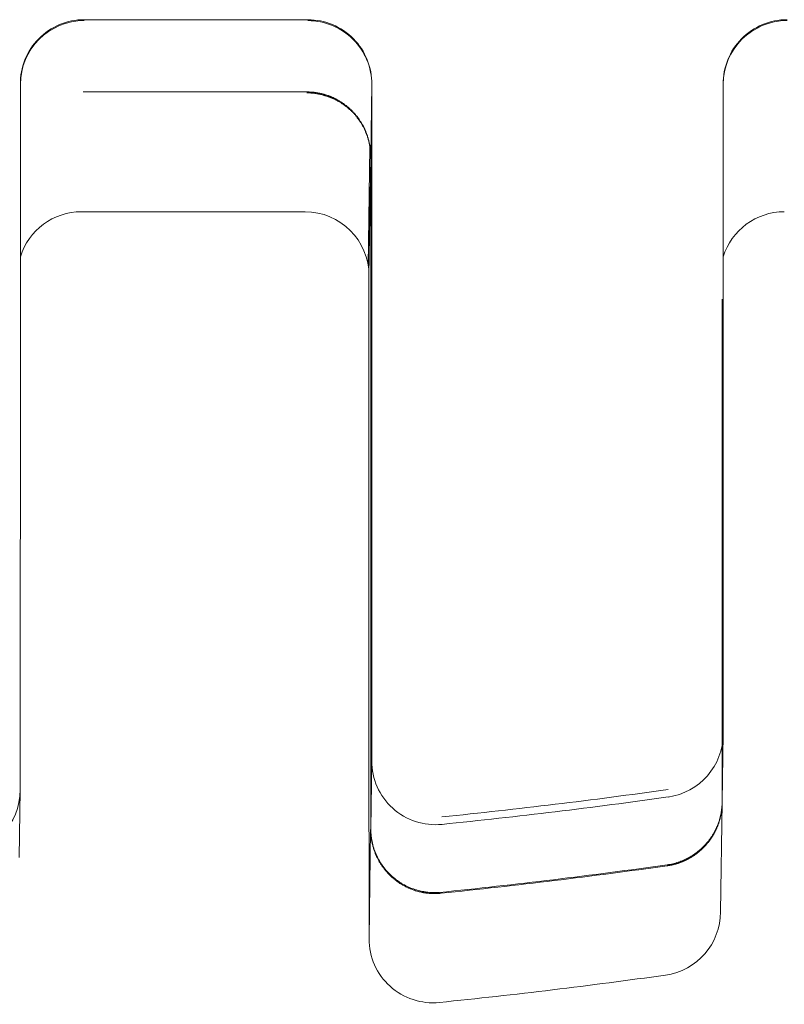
# Model space of a CAD drawing. Header units: millimetres. Extents: x 25069 to 61396, y 8621 to 21558.
# Tile 119 of 256: x 33122 to 33134, y 11340 to 11355. Entities that reach past the tile are written whole.
import ezdxf

# ---------------------------------------------------------------- set-up
doc = ezdxf.new("R2010")
doc.units = ezdxf.units.MM
doc.layers.add('10', color=7, linetype='Continuous')

msp = doc.modelspace()

# ---------------------------------------------------------------- linework, layer by layer
at = {"layer": '10', "color": 7, "linetype": 'Continuous', "lineweight": 13}
for p, q in [((33122.943, 11355.324), (33126.443, 11355.324)), ((33121.943, 11350.369), (33121.943, 11354.309)), ((33127.443, 11354.31), (33127.443, 11350.859)), ((33132.943, 11351.318), (33132.943, 11354.309)), ((33127.387, 11351.472), (33127.414, 11353.328))]:
    msp.add_line(p, q, dxfattribs=at)
at = {"layer": '10', "color": 7, "linetype": 'Continuous', "lineweight": 18}
for p, q in [((33121.943, 11354.309), (33121.943, 11350.369)), ((33127.443, 11354.309), (33127.426, 11353.187)), ((33132.943, 11354.309), (33132.943, 11351.318)), ((33122.926, 11354.192), (33126.426, 11354.192)), ((33127.426, 11353.172), (33127.399, 11351.316)), ((33127.426, 11353.187), (33127.426, 11342.657)), ((33122.899, 11352.315), (33126.399, 11352.315)), ((33127.399, 11351.316), (33127.399, 11347.865)), ((33132.926, 11350.946), (33132.925, 11343.067)), ((33132.941, 11344.142), (33132.926, 11343.082)), ((33127.426, 11342.657), (33127.441, 11343.718)), ((33121.941, 11343.266), (33121.926, 11342.203)), ((33132.925, 11343.067), (33132.9, 11341.353)), ((33127.4, 11340.929), (33127.425, 11342.642))]:
    msp.add_line(p, q, dxfattribs=at)
at = {"layer": '10', "color": 7, "linetype": 'Continuous', "lineweight": 13}
for centre, major_axis, start_param, end_param in [((33122.943, 11354.324), (1, -0.015), 1.585589, 3.170807), ((33126.443, 11354.324), (1, -0.015), 0.000224, 1.585589), ((33133.943, 11354.324), (1, -0.015), 1.585589, 3.170813), ((33119.192, 11434.857), (-92.49, 1.351), 1.686647, 1.725175)]:
    msp.add_ellipse(centre, major_axis=major_axis, ratio=0.999893, start_param=start_param, end_param=end_param, dxfattribs=at)
at = {"layer": '10', "color": 7, "linetype": 'Continuous', "lineweight": 18}
for centre, major_axis, start_param, end_param in [((33122.943, 11354.309), (-1, 0.015), 4.727002, 6.297798), ((33126.443, 11354.309), (-1, 0.015), 3.156205, 4.727002), ((33133.943, 11354.309), (-1, 0.015), 4.727002, 6.297798), ((33122.899, 11351.316), (1, -0.015), 1.585409, 2.859276), ((33126.399, 11351.316), (1, -0.015), 0.014613, 1.585409), ((33133.899, 11351.316), (1, -0.015), 1.585409, 2.859276), ((33131.941, 11344.142), (-1, 0.015), 1.725208, 3.156205), ((33128.441, 11343.718), (1, -0.015), 3.156205, 4.828268), ((33120.941, 11343.266), (-1, 0.015), 1.604536, 3.156205), ((33119.191, 11434.74), (92.49, -1.351), 4.828268, 4.866801), ((33131.9, 11341.353), (1, -0.015), 4.866801, 6.297798), ((33128.4, 11340.929), (-1, 0.015), 0.014613, 1.686675), ((33119.15, 11431.951), (-92.49, 1.351), 1.686675, 1.725208)]:
    msp.add_ellipse(centre, major_axis=major_axis, ratio=0.999893, start_param=start_param, end_param=end_param, dxfattribs=at)
for points, knots in [([(33126.426, 11354.192), (33126.431, 11354.192), (33126.441, 11354.192), (33126.456, 11354.192), (33126.472, 11354.191), (33126.487, 11354.191), (33126.503, 11354.19), (33126.518, 11354.188), (33126.534, 11354.187), (33126.55, 11354.185), (33126.566, 11354.183), (33126.582, 11354.18), (33126.599, 11354.177), (33126.615, 11354.174), (33126.632, 11354.171), (33126.648, 11354.167), (33126.665, 11354.163), (33126.682, 11354.159), (33126.699, 11354.154), (33126.716, 11354.149), (33126.733, 11354.144), (33126.75, 11354.138), (33126.767, 11354.132), (33126.784, 11354.126), (33126.801, 11354.119), (33126.819, 11354.112), (33126.836, 11354.104), (33126.853, 11354.096), (33126.87, 11354.088), (33126.888, 11354.079), (33126.905, 11354.07), (33126.922, 11354.06), (33126.939, 11354.05), (33126.956, 11354.04), (33126.973, 11354.029), (33126.99, 11354.017), (33127.007, 11354.006), (33127.023, 11353.993), (33127.04, 11353.981), (33127.056, 11353.968), (33127.073, 11353.954), (33127.089, 11353.94), (33127.104, 11353.926), (33127.12, 11353.911), (33127.136, 11353.895), (33127.151, 11353.88), (33127.166, 11353.863), (33127.181, 11353.847), (33127.195, 11353.83), (33127.21, 11353.812), (33127.224, 11353.794), (33127.237, 11353.775), (33127.25, 11353.756), (33127.263, 11353.737), (33127.276, 11353.717), (33127.288, 11353.697), (33127.3, 11353.676), (33127.311, 11353.655), (33127.322, 11353.634), (33127.333, 11353.612), (33127.343, 11353.589), (33127.352, 11353.567), (33127.361, 11353.543), (33127.37, 11353.52), (33127.378, 11353.496), (33127.385, 11353.472), (33127.392, 11353.447), (33127.398, 11353.423), (33127.404, 11353.397), (33127.409, 11353.372), (33127.414, 11353.346), (33127.417, 11353.32), (33127.421, 11353.294), (33127.423, 11353.267), (33127.425, 11353.241), (33127.426, 11353.214), (33127.426, 11353.196), (33127.426, 11353.187)], [0, 0, 0, 0, 0.009151, 0.018401, 0.027753, 0.037205, 0.046761, 0.056419, 0.066181, 0.076048, 0.08602, 0.096098, 0.106283, 0.116576, 0.126976, 0.137485, 0.148103, 0.158831, 0.16967, 0.180619, 0.19168, 0.202853, 0.214138, 0.225536, 0.237047, 0.248672, 0.260412, 0.272266, 0.284235, 0.29632, 0.30852, 0.320837, 0.333271, 0.345821, 0.358489, 0.371274, 0.384178, 0.3972, 0.41034, 0.4236, 0.436979, 0.450477, 0.464095, 0.477833, 0.491692, 0.505671, 0.519771, 0.533992, 0.548334, 0.562798, 0.577384, 0.592092, 0.606922, 0.621875, 0.63695, 0.652148, 0.667469, 0.682913, 0.698481, 0.714173, 0.729988, 0.745927, 0.761991, 0.778178, 0.794491, 0.810927, 0.827489, 0.844176, 0.860987, 0.877924, 0.894986, 0.912174, 0.929487, 0.946927, 0.964492, 0.982183, 1, 1, 1, 1]), ([(33127.426, 11353.172), (33127.426, 11353.181), (33127.426, 11353.199), (33127.425, 11353.226), (33127.423, 11353.252), (33127.42, 11353.279), (33127.417, 11353.305), (33127.413, 11353.331), (33127.409, 11353.357), (33127.404, 11353.382), (33127.398, 11353.407), (33127.392, 11353.432), (33127.385, 11353.457), (33127.378, 11353.481), (33127.37, 11353.505), (33127.361, 11353.528), (33127.352, 11353.551), (33127.342, 11353.574), (33127.332, 11353.596), (33127.322, 11353.618), (33127.311, 11353.64), (33127.3, 11353.661), (33127.288, 11353.682), (33127.276, 11353.702), (33127.263, 11353.722), (33127.25, 11353.741), (33127.237, 11353.76), (33127.223, 11353.779), (33127.209, 11353.797), (33127.195, 11353.814), (33127.181, 11353.832), (33127.166, 11353.848), (33127.151, 11353.865), (33127.135, 11353.88), (33127.12, 11353.896), (33127.104, 11353.911), (33127.088, 11353.925), (33127.072, 11353.939), (33127.056, 11353.953), (33127.04, 11353.966), (33127.023, 11353.978), (33127.006, 11353.991), (33126.99, 11354.002), (33126.973, 11354.014), (33126.956, 11354.025), (33126.939, 11354.035), (33126.922, 11354.045), (33126.904, 11354.055), (33126.887, 11354.064), (33126.87, 11354.073), (33126.853, 11354.081), (33126.836, 11354.089), (33126.818, 11354.097), (33126.801, 11354.104), (33126.784, 11354.111), (33126.767, 11354.117), (33126.75, 11354.123), (33126.732, 11354.129), (33126.715, 11354.134), (33126.698, 11354.139), (33126.682, 11354.144), (33126.665, 11354.148), (33126.648, 11354.152), (33126.631, 11354.156), (33126.615, 11354.159), (33126.598, 11354.162), (33126.582, 11354.165), (33126.566, 11354.167), (33126.55, 11354.17), (33126.534, 11354.172), (33126.518, 11354.173), (33126.502, 11354.174), (33126.487, 11354.176), (33126.471, 11354.176), (33126.456, 11354.177), (33126.441, 11354.177), (33126.431, 11354.177), (33126.426, 11354.177)], [0, 0, 0, 0, 0.017817, 0.035508, 0.053073, 0.070513, 0.087826, 0.105014, 0.122076, 0.139013, 0.155824, 0.172511, 0.189073, 0.205509, 0.221822, 0.238009, 0.254073, 0.270012, 0.285827, 0.301519, 0.317087, 0.332531, 0.347852, 0.36305, 0.378125, 0.393078, 0.407908, 0.422616, 0.437202, 0.451666, 0.466008, 0.480229, 0.494329, 0.508308, 0.522167, 0.535905, 0.549523, 0.563021, 0.5764, 0.58966, 0.6028, 0.615822, 0.628726, 0.641511, 0.654179, 0.666729, 0.679163, 0.69148, 0.70368, 0.715765, 0.727734, 0.739588, 0.751328, 0.762953, 0.774464, 0.785862, 0.797147, 0.80832, 0.819381, 0.83033, 0.841169, 0.851897, 0.862515, 0.873024, 0.883424, 0.893717, 0.903902, 0.91398, 0.923952, 0.933819, 0.943581, 0.953239, 0.962795, 0.972247, 0.981599, 0.990849, 1, 1, 1, 1]), ([(33132.943, 11351.318), (33132.943, 11351.086), (33132.943, 11350.854), (33132.943, 11350.565), (33132.943, 11350.508), (33132.943, 11350.392), (33132.943, 11350.22), (33132.943, 11350.05), (33132.943, 11349.711), (33132.943, 11349.264), (33132.943, 11348.829), (33132.943, 11348.507), (33132.943, 11348.401), (33132.942, 11348.242), (33132.942, 11348.189), (33132.942, 11348.085), (33132.942, 11348.033), (33132.942, 11347.776), (33132.942, 11347.377), (33132.942, 11347.003), (33132.942, 11346.642), (33132.942, 11346.468), (33132.942, 11346.132), (33132.942, 11345.973), (33132.942, 11345.674), (33132.942, 11345.534), (33132.942, 11345.271), (33132.942, 11345.148), (33132.942, 11345.007), (33132.942, 11344.979), (33132.942, 11344.925), (33132.942, 11344.898), (33132.942, 11344.821), (33132.942, 11344.772), (33132.942, 11344.633), (33132.942, 11344.47), (33132.942, 11344.35), (33132.941, 11344.277), (33132.941, 11344.255), (33132.941, 11344.226), (33132.941, 11344.217), (33132.941, 11344.201), (33132.941, 11344.194), (33132.941, 11344.161), (33132.941, 11344.146), (33132.941, 11344.142)], [0, 0, 0, 0, 0.0625, 0.0625, 0.078125, 0.078125, 0.09375, 0.125, 0.125, 0.1875, 0.25, 0.25, 0.28125, 0.28125, 0.296875, 0.296875, 0.3125, 0.3125, 0.375, 0.4375, 0.4375, 0.5, 0.5, 0.5625, 0.5625, 0.625, 0.625, 0.6875, 0.6875, 0.703125, 0.703125, 0.71875, 0.71875, 0.75, 0.75, 0.8125, 0.875, 0.875, 0.90625, 0.90625, 0.921875, 0.921875, 0.9375, 0.9375, 1, 1, 1, 1]), ([(33127.441, 11343.718), (33127.441, 11343.722), (33127.441, 11343.737), (33127.441, 11343.77), (33127.441, 11343.777), (33127.441, 11343.793), (33127.441, 11343.819), (33127.441, 11343.851), (33127.442, 11343.924), (33127.442, 11344.043), (33127.442, 11344.205), (33127.442, 11344.342), (33127.442, 11344.391), (33127.442, 11344.468), (33127.442, 11344.494), (33127.442, 11344.548), (33127.442, 11344.575), (33127.442, 11344.716), (33127.442, 11344.837), (33127.442, 11345.098), (33127.442, 11345.238), (33127.442, 11345.535), (33127.442, 11345.692), (33127.442, 11346.026), (33127.442, 11346.199), (33127.442, 11346.559), (33127.442, 11346.93), (33127.442, 11347.327), (33127.442, 11347.583), (33127.442, 11347.635), (33127.442, 11347.739), (33127.442, 11347.792), (33127.443, 11347.95), (33127.443, 11348.056), (33127.443, 11348.377), (33127.443, 11348.81), (33127.443, 11349.255), (33127.443, 11349.593), (33127.443, 11349.707), (33127.443, 11349.878), (33127.443, 11349.935), (33127.443, 11350.05), (33127.443, 11350.108), (33127.443, 11350.396), (33127.443, 11350.627), (33127.443, 11350.859)], [0, 0, 0, 0, 0.0625, 0.0625, 0.078125, 0.078125, 0.09375, 0.125, 0.125, 0.1875, 0.25, 0.25, 0.28125, 0.28125, 0.296875, 0.296875, 0.3125, 0.3125, 0.375, 0.375, 0.4375, 0.4375, 0.5, 0.5, 0.5625, 0.5625, 0.625, 0.6875, 0.6875, 0.703125, 0.703125, 0.71875, 0.71875, 0.75, 0.75, 0.8125, 0.875, 0.875, 0.90625, 0.90625, 0.921875, 0.921875, 0.9375, 0.9375, 1, 1, 1, 1]), ([(33121.943, 11350.369), (33121.943, 11350.138), (33121.943, 11349.908), (33121.943, 11349.62), (33121.943, 11349.563), (33121.943, 11349.448), (33121.943, 11349.277), (33121.943, 11349.107), (33121.943, 11348.77), (33121.943, 11348.326), (33121.943, 11347.894), (33121.943, 11347.575), (33121.943, 11347.469), (33121.943, 11347.312), (33121.943, 11347.259), (33121.942, 11347.156), (33121.942, 11347.104), (33121.942, 11346.849), (33121.942, 11346.454), (33121.942, 11346.085), (33121.942, 11345.727), (33121.942, 11345.555), (33121.942, 11345.224), (33121.942, 11345.067), (33121.942, 11344.772), (33121.942, 11344.496), (33121.942, 11344.255), (33121.942, 11344.116), (33121.942, 11344.088), (33121.942, 11344.035), (33121.942, 11344.009), (33121.942, 11343.932), (33121.942, 11343.884), (33121.942, 11343.748), (33121.942, 11343.588), (33121.942, 11343.47), (33121.941, 11343.398), (33121.941, 11343.377), (33121.941, 11343.349), (33121.941, 11343.34), (33121.941, 11343.324), (33121.941, 11343.317), (33121.941, 11343.284), (33121.941, 11343.27), (33121.941, 11343.266)], [0, 0, 0, 0, 0.0625, 0.0625, 0.078125, 0.078125, 0.09375, 0.125, 0.125, 0.1875, 0.25, 0.25, 0.28125, 0.28125, 0.296875, 0.296875, 0.3125, 0.3125, 0.375, 0.4375, 0.4375, 0.5, 0.5, 0.5625, 0.5625, 0.625, 0.6875, 0.6875, 0.703125, 0.703125, 0.71875, 0.71875, 0.75, 0.75, 0.8125, 0.875, 0.875, 0.90625, 0.90625, 0.921875, 0.921875, 0.9375, 0.9375, 1, 1, 1, 1]), ([(33127.399, 11347.865), (33127.399, 11347.633), (33127.399, 11347.403), (33127.399, 11347.115), (33127.399, 11347.058), (33127.399, 11346.943), (33127.399, 11346.772), (33127.399, 11346.603), (33127.399, 11346.267), (33127.399, 11345.825), (33127.399, 11345.396), (33127.399, 11345.079), (33127.399, 11344.974), (33127.399, 11344.818), (33127.399, 11344.766), (33127.399, 11344.664), (33127.399, 11344.613), (33127.399, 11344.361), (33127.399, 11343.971), (33127.399, 11343.607), (33127.399, 11343.256), (33127.399, 11343.087), (33127.399, 11342.763), (33127.399, 11342.61), (33127.4, 11342.324), (33127.4, 11342.19), (33127.4, 11341.94), (33127.4, 11341.824), (33127.4, 11341.691), (33127.4, 11341.665), (33127.4, 11341.614), (33127.4, 11341.589), (33127.4, 11341.517), (33127.4, 11341.471), (33127.4, 11341.343), (33127.4, 11341.194), (33127.4, 11341.088), (33127.4, 11341.025), (33127.4, 11341.007), (33127.4, 11340.984), (33127.4, 11340.977), (33127.4, 11340.964), (33127.4, 11340.958), (33127.4, 11340.934), (33127.4, 11340.926), (33127.4, 11340.929)], [0, 0, 0, 0, 0.0625, 0.0625, 0.078125, 0.078125, 0.09375, 0.125, 0.125, 0.1875, 0.25, 0.25, 0.28125, 0.28125, 0.296875, 0.296875, 0.3125, 0.3125, 0.375, 0.4375, 0.4375, 0.5, 0.5, 0.5625, 0.5625, 0.625, 0.625, 0.6875, 0.6875, 0.703125, 0.703125, 0.71875, 0.71875, 0.75, 0.75, 0.8125, 0.875, 0.875, 0.90625, 0.90625, 0.921875, 0.921875, 0.9375, 0.9375, 1, 1, 1, 1]), ([(33132.065, 11342.09), (33132.08, 11342.092), (33132.095, 11342.095), (33132.124, 11342.1), (33132.169, 11342.11), (33132.241, 11342.13), (33132.296, 11342.151), (33132.351, 11342.175), (33132.379, 11342.189), (33132.457, 11342.232), (33132.507, 11342.265), (33132.565, 11342.312), (33132.576, 11342.322), (33132.599, 11342.341), (33132.61, 11342.352), (33132.642, 11342.383), (33132.663, 11342.405), (33132.721, 11342.472), (33132.756, 11342.521), (33132.794, 11342.585), (33132.801, 11342.598), (33132.815, 11342.625), (33132.835, 11342.665), (33132.864, 11342.733), (33132.882, 11342.789), (33132.898, 11342.847), (33132.905, 11342.876), (33132.921, 11342.964), (33132.926, 11343.023), (33132.926, 11343.082)], [0, 0, 0, 0, 0.03125, 0.03125, 0.0625, 0.125, 0.1875, 0.1875, 0.25, 0.25, 0.375, 0.375, 0.40625, 0.40625, 0.4375, 0.4375, 0.5, 0.5, 0.625, 0.625, 0.65625, 0.65625, 0.6875, 0.75, 0.8125, 0.8125, 0.875, 0.875, 1, 1, 1, 1]), ([(33132.925, 11343.067), (33132.925, 11343.062), (33132.925, 11343.052), (33132.925, 11343.036), (33132.924, 11343.021), (33132.924, 11343.005), (33132.923, 11342.99), (33132.921, 11342.974), (33132.92, 11342.959), (33132.918, 11342.944), (33132.916, 11342.929), (33132.914, 11342.914), (33132.911, 11342.899), (33132.909, 11342.885), (33132.906, 11342.87), (33132.903, 11342.855), (33132.9, 11342.841), (33132.896, 11342.827), (33132.893, 11342.812), (33132.889, 11342.798), (33132.885, 11342.784), (33132.881, 11342.771), (33132.876, 11342.757), (33132.872, 11342.743), (33132.867, 11342.73), (33132.862, 11342.716), (33132.857, 11342.703), (33132.852, 11342.69), (33132.846, 11342.677), (33132.841, 11342.664), (33132.835, 11342.651), (33132.829, 11342.639), (33132.823, 11342.626), (33132.817, 11342.614), (33132.811, 11342.602), (33132.805, 11342.59), (33132.798, 11342.578), (33132.791, 11342.566), (33132.785, 11342.555), (33132.778, 11342.543), (33132.771, 11342.532), (33132.764, 11342.521), (33132.756, 11342.51), (33132.749, 11342.499), (33132.741, 11342.488), (33132.734, 11342.478), (33132.726, 11342.467), (33132.718, 11342.457), (33132.711, 11342.447), (33132.703, 11342.437), (33132.694, 11342.427), (33132.686, 11342.417), (33132.678, 11342.408), (33132.67, 11342.398), (33132.661, 11342.389), (33132.653, 11342.38), (33132.645, 11342.371), (33132.636, 11342.362), (33132.627, 11342.354), (33132.619, 11342.345), (33132.61, 11342.337), (33132.601, 11342.329), (33132.592, 11342.321), (33132.583, 11342.313), (33132.574, 11342.305), (33132.565, 11342.297), (33132.556, 11342.29), (33132.547, 11342.283), (33132.538, 11342.275), (33132.529, 11342.268), (33132.52, 11342.261), (33132.51, 11342.255), (33132.501, 11342.248), (33132.492, 11342.242), (33132.483, 11342.235), (33132.473, 11342.229), (33132.464, 11342.223), (33132.455, 11342.217), (33132.445, 11342.211), (33132.436, 11342.206), (33132.426, 11342.2), (33132.417, 11342.195), (33132.408, 11342.19), (33132.398, 11342.184), (33132.389, 11342.179), (33132.38, 11342.175), (33132.37, 11342.17), (33132.361, 11342.165), (33132.351, 11342.161), (33132.342, 11342.156), (33132.333, 11342.152), (33132.323, 11342.148), (33132.314, 11342.144), (33132.305, 11342.14), (33132.295, 11342.136), (33132.286, 11342.133), (33132.277, 11342.129), (33132.268, 11342.126), (33132.258, 11342.123), (33132.249, 11342.119), (33132.24, 11342.116), (33132.231, 11342.113), (33132.222, 11342.11), (33132.213, 11342.108), (33132.204, 11342.105), (33132.195, 11342.102), (33132.186, 11342.1), (33132.177, 11342.098), (33132.168, 11342.095), (33132.159, 11342.093), (33132.15, 11342.091), (33132.142, 11342.089), (33132.133, 11342.087), (33132.124, 11342.085), (33132.116, 11342.084), (33132.107, 11342.082), (33132.099, 11342.081), (33132.09, 11342.079), (33132.082, 11342.078), (33132.073, 11342.076), (33132.068, 11342.076), (33132.065, 11342.075)], [0, 0, 0, 0, 0.010955, 0.021866, 0.032734, 0.043559, 0.05434, 0.065078, 0.075772, 0.086423, 0.097031, 0.107595, 0.118116, 0.128593, 0.139027, 0.149418, 0.159765, 0.170069, 0.180329, 0.190546, 0.20072, 0.21085, 0.220937, 0.23098, 0.24098, 0.250937, 0.260851, 0.270721, 0.280548, 0.290331, 0.300071, 0.309768, 0.319421, 0.329031, 0.338598, 0.348122, 0.357602, 0.367039, 0.376432, 0.385783, 0.39509, 0.404353, 0.413574, 0.422751, 0.431885, 0.440975, 0.450023, 0.459027, 0.467988, 0.476905, 0.48578, 0.494611, 0.503399, 0.512143, 0.520845, 0.529503, 0.538118, 0.54669, 0.555219, 0.563704, 0.572147, 0.580546, 0.588902, 0.597215, 0.605484, 0.613711, 0.621894, 0.630035, 0.638132, 0.646186, 0.654197, 0.662165, 0.670089, 0.677971, 0.68581, 0.693605, 0.701358, 0.709067, 0.716734, 0.724357, 0.731937, 0.739475, 0.746969, 0.75442, 0.761829, 0.769194, 0.776517, 0.783796, 0.791033, 0.798226, 0.805377, 0.812485, 0.819549, 0.826571, 0.83355, 0.840487, 0.84738, 0.854231, 0.861038, 0.867803, 0.874525, 0.881205, 0.887841, 0.894435, 0.900986, 0.907494, 0.91396, 0.920382, 0.926762, 0.9331, 0.939395, 0.945647, 0.951856, 0.958023, 0.964148, 0.970229, 0.976269, 0.982265, 0.988219, 0.994131, 1, 1, 1, 1]), ([(33128.527, 11341.645), (33128.521, 11341.644), (33128.51, 11341.643), (33128.494, 11341.642), (33128.478, 11341.641), (33128.461, 11341.64), (33128.445, 11341.64), (33128.428, 11341.64), (33128.411, 11341.64), (33128.393, 11341.64), (33128.376, 11341.641), (33128.359, 11341.642), (33128.341, 11341.643), (33128.323, 11341.645), (33128.305, 11341.647), (33128.287, 11341.649), (33128.269, 11341.652), (33128.25, 11341.655), (33128.232, 11341.659), (33128.213, 11341.663), (33128.195, 11341.667), (33128.176, 11341.671), (33128.157, 11341.676), (33128.139, 11341.682), (33128.12, 11341.688), (33128.101, 11341.694), (33128.082, 11341.701), (33128.063, 11341.708), (33128.044, 11341.716), (33128.025, 11341.724), (33128.006, 11341.732), (33127.987, 11341.741), (33127.968, 11341.751), (33127.949, 11341.761), (33127.931, 11341.771), (33127.912, 11341.782), (33127.893, 11341.793), (33127.875, 11341.805), (33127.857, 11341.818), (33127.838, 11341.831), (33127.82, 11341.844), (33127.802, 11341.858), (33127.785, 11341.872), (33127.767, 11341.887), (33127.75, 11341.903), (33127.733, 11341.919), (33127.716, 11341.935), (33127.7, 11341.952), (33127.684, 11341.97), (33127.668, 11341.988), (33127.652, 11342.006), (33127.637, 11342.025), (33127.622, 11342.045), (33127.608, 11342.065), (33127.594, 11342.085), (33127.58, 11342.106), (33127.567, 11342.128), (33127.554, 11342.15), (33127.542, 11342.172), (33127.53, 11342.195), (33127.519, 11342.218), (33127.508, 11342.242), (33127.498, 11342.266), (33127.489, 11342.291), (33127.48, 11342.316), (33127.471, 11342.341), (33127.464, 11342.367), (33127.457, 11342.393), (33127.45, 11342.42), (33127.444, 11342.446), (33127.44, 11342.474), (33127.435, 11342.501), (33127.432, 11342.529), (33127.429, 11342.557), (33127.427, 11342.585), (33127.426, 11342.613), (33127.426, 11342.632), (33127.425, 11342.642)], [0, 0, 0, 0, 0.009565, 0.019229, 0.028994, 0.038859, 0.048824, 0.05889, 0.069056, 0.079323, 0.089691, 0.100159, 0.110729, 0.121399, 0.132171, 0.143043, 0.154017, 0.165093, 0.17627, 0.187548, 0.198928, 0.21041, 0.221993, 0.233678, 0.245465, 0.257354, 0.269345, 0.281438, 0.293633, 0.305931, 0.31833, 0.330832, 0.343437, 0.356143, 0.368952, 0.381864, 0.394878, 0.407995, 0.421214, 0.434537, 0.447962, 0.461489, 0.47512, 0.488853, 0.50269, 0.516629, 0.530671, 0.544816, 0.559065, 0.573416, 0.587871, 0.602429, 0.61709, 0.631854, 0.646722, 0.661693, 0.676767, 0.691945, 0.707226, 0.72261, 0.738098, 0.75369, 0.769385, 0.785183, 0.801086, 0.817091, 0.833201, 0.849414, 0.865731, 0.882151, 0.898675, 0.915303, 0.932035, 0.94887, 0.96581, 0.982853, 1, 1, 1, 1]), ([(33127.426, 11342.657), (33127.426, 11342.588), (33127.433, 11342.52), (33127.453, 11342.42), (33127.462, 11342.387), (33127.478, 11342.338), (33127.483, 11342.322), (33127.495, 11342.289), (33127.502, 11342.273), (33127.536, 11342.195), (33127.569, 11342.135), (33127.619, 11342.065), (33127.629, 11342.051), (33127.65, 11342.024), (33127.661, 11342.011), (33127.695, 11341.972), (33127.743, 11341.923), (33127.795, 11341.878), (33127.836, 11341.847), (33127.85, 11341.837), (33127.879, 11341.818), (33127.893, 11341.809), (33127.967, 11341.764), (33128.029, 11341.735), (33128.126, 11341.7), (33128.159, 11341.691), (33128.209, 11341.678), (33128.227, 11341.675), (33128.261, 11341.669), (33128.278, 11341.666), (33128.329, 11341.659), (33128.363, 11341.656), (33128.415, 11341.655), (33128.432, 11341.655), (33128.467, 11341.656), (33128.484, 11341.657), (33128.502, 11341.658)], [0, 0, 0, 0, 0.125, 0.125, 0.1875, 0.1875, 0.21875, 0.21875, 0.25, 0.25, 0.375, 0.375, 0.40625, 0.40625, 0.4375, 0.4375, 0.5, 0.5625, 0.5625, 0.59375, 0.59375, 0.625, 0.625, 0.75, 0.75, 0.8125, 0.8125, 0.84375, 0.84375, 0.875, 0.875, 0.9375, 0.9375, 0.96875, 0.96875, 1, 1, 1, 1])]:
    msp.add_open_spline(points, degree=3, knots=knots, dxfattribs=at)
for points in [[(33128.502, 11341.658), (33129.692, 11341.779), (33130.88, 11341.923), (33132.065, 11342.09)], [(33132.065, 11342.075), (33130.888, 11341.909), (33129.709, 11341.766), (33128.527, 11341.645)]]:
    msp.add_open_spline(points, degree=3, dxfattribs=at)

doc.saveas('drawing.dxf')
